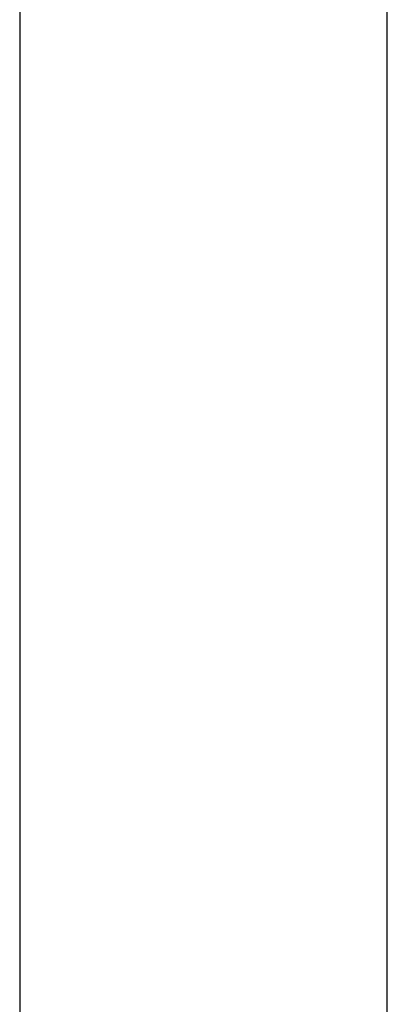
# Model space of a CAD drawing. Header units: metres. Extents: x 397.7 to 427.5, y 12.7 to 28.4.
# Tile 47 of 79: x 407.447 to 407.537, y 26.1043 to 26.3455. Entities that reach past the tile are written whole.
import ezdxf

# ---------------------------------------------------------------- set-up
doc = ezdxf.new("R2010")
doc.units = ezdxf.units.M
doc.layers.add('A-WALL-____-MCUT', color=7, linetype='Continuous', lineweight=25)
doc.layers.add('A-WALL-____-OTLN', color=7, linetype='Continuous', lineweight=25)

# ---------------------------------------------------------------- blocks, each defined once
blk = doc.blocks.new('Family - Evans P2-152743-05_TEL_P2')
at = {"layer": 'A-WALL-____-MCUT', "color": 253, "true_color": 0xaaaaaa}
for p, q in [((1.72, 0.09), (0, 0.09)), ((0, 0), (1.72, 0))]:
    blk.add_line(p, q, dxfattribs=at)
at = {"layer": 'A-WALL-____-OTLN', "color": 253, "true_color": 0xaaaaaa}
for p, q in [((1.72, 0.09), (0, 0.09)), ((0, 0), (1.72, 0))]:
    blk.add_line(p, q, dxfattribs=at)
at = {"layer": 'A-WALL-____-OTLN', "color": 253, "lineweight": 18, "true_color": 0xaaaaaa}
blk.add_line((0, 0), (1.72, 0), dxfattribs=at)
blk = doc.blocks.new('LONDR55-XX_ZZ-ARQ-CAA-M3D-Londres55_ifc-1-05_TEL_P2')
at = {"layer": 'A-WALL-____-OTLN', "color": 253, "lineweight": 18, "true_color": 0xaaaaaa, "rotation": 270}
blk.add_blockref('Family - Evans P2-152743-05_TEL_P2', (407.44698, 27.64946), dxfattribs=at)

msp = doc.modelspace()

# ---------------------------------------------------------------- block references
at = {"lineweight": 5}
msp.add_blockref('LONDR55-XX_ZZ-ARQ-CAA-M3D-Londres55_ifc-1-05_TEL_P2', (0, 0), dxfattribs=at)

doc.saveas('drawing.dxf')
